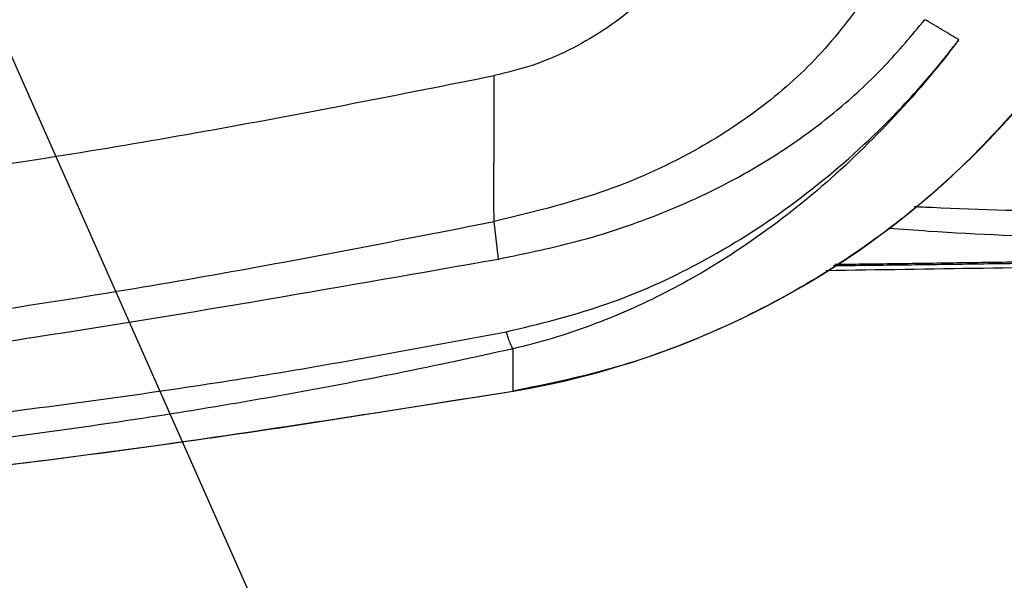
# Model space of a CAD drawing. Header units: millimetres. Extents: x 7590 to 10884, y -1862 to 419.
# Tile 12 of 83: x 8390 to 8458, y -1462 to -1423. Entities that reach past the tile are written whole.
import ezdxf

# ---------------------------------------------------------------- set-up
doc = ezdxf.new("R2010")
doc.units = ezdxf.units.MM

msp = doc.modelspace()

# ---------------------------------------------------------------- linework, layer by layer
msp.add_line((8373.376, -1389.776), (8423.864, -1503.773))
at = {"color": 7, "lineweight": 25}
msp.add_line((8423.118, -1439.41), (8422.829, -1436.785), dxfattribs=at)
msp.add_arc((8414.142, -1389.486), 60, 279.59409, 336.76809, dxfattribs=at)
for points, knots in [([(8439.847, -1412.25), (8439.777, -1412.42), (8438.977, -1414.371), (8436.66, -1417.691), (8433.465, -1421.221), (8430.459, -1423.475), (8428.047, -1424.859), (8425.497, -1425.932), (8423.716, -1426.364), (8422.829, -1426.579)], [0, 0, 0, 0, 0.023812, 0.274377, 0.519951, 0.641326, 0.761733, 0.88125, 1, 1, 1, 1]), ([(8449.148, -1420.576), (8448.051, -1422.075), (8445.856, -1425.075), (8441.639, -1428.846), (8436.477, -1432.206), (8430.165, -1435.019), (8425.339, -1436.181), (8422.829, -1436.785)], [0, 0, 0, 0, 0.17516, 0.350658, 0.531173, 0.756123, 1, 1, 1, 1]), ([(8423.118, -1439.41), (8425.082, -1439.004), (8428.975, -1438.199), (8434.588, -1436.288), (8439.452, -1434.022), (8443.573, -1431.503), (8447.01, -1428.893), (8450.17, -1425.967), (8452.001, -1423.768), (8452.916, -1422.67)], [0, 0, 0, 0, 0.172, 0.340958, 0.507595, 0.631503, 0.754704, 0.877456, 1, 1, 1, 1]), ([(8455.289, -1424.08), (8454.922, -1423.856), (8454.196, -1423.413), (8453.339, -1422.915), (8452.916, -1422.67)], [0, 0, 0, 0, 0.505863, 1, 1, 1, 1]), ([(8423.673, -1444.499), (8425.921, -1443.954), (8430.417, -1442.865), (8436.987, -1439.962), (8443.265, -1436.068), (8448.395, -1431.802), (8451.704, -1428.407), (8453.309, -1426.555), (8454.02, -1425.695), (8454.401, -1425.223), (8454.699, -1424.845), (8454.88, -1424.614), (8455.018, -1424.435), (8455.11, -1424.316), (8455.193, -1424.207), (8455.252, -1424.128), (8455.287, -1424.082)], [0, 0, 0, 0, 0.180126, 0.360252, 0.557525, 0.754894, 0.879364, 0.927366, 0.946195, 0.966449, 0.974676, 0.983776, 0.989327, 0.992312, 0.995492, 1, 1, 1, 1]), ([(8455.287, -1424.082), (8455.233, -1424.154), (8453.744, -1426.115), (8450.609, -1429.815), (8445.462, -1434.73), (8440.159, -1438.734), (8434.834, -1441.851), (8429.626, -1444.159), (8425.986, -1445.261), (8424.142, -1445.682), (8424.142, -1445.682)], [0, 0, 0, 0, 0.006949, 0.19072, 0.375059, 0.55871, 0.705744, 0.853194, 0.999998, 1, 1, 1, 1]), ([(8304.142, -1439.486), (8310.728, -1439.414), (8323.9, -1439.27), (8343.755, -1438.096), (8363.61, -1436.242), (8383.428, -1433.667), (8403.186, -1430.487), (8416.281, -1427.882), (8422.829, -1426.579)], [0, 0, 0, 0, 0.166569, 0.333177, 0.499824, 0.666511, 0.833236, 1, 1, 1, 1]), ([(8422.829, -1436.785), (8422.823, -1436.647), (8422.811, -1436.371), (8422.806, -1435.029), (8422.81, -1432.9), (8422.82, -1430.404), (8422.827, -1428.262), (8422.828, -1427.14), (8422.829, -1426.579)], [0, 0, 0, 0, 0.124697, 0.249739, 0.499619, 0.74972, 0.874916, 1, 1, 1, 1]), ([(8459.968, -1428.216), (8458.398, -1429.951), (8455.258, -1433.422), (8449.818, -1437.886), (8443.936, -1441.729), (8437.633, -1444.835), (8431.021, -1447.244), (8426.434, -1448.179), (8424.142, -1448.647)], [0, 0, 0, 0, 0.166622, 0.333387, 0.5, 0.666625, 0.833384, 1, 1, 1, 1]), ([(8304.142, -1449.486), (8310.755, -1449.414), (8323.967, -1449.272), (8343.864, -1448.113), (8363.724, -1446.287), (8383.52, -1443.755), (8403.236, -1440.631), (8416.299, -1438.067), (8422.829, -1436.785)], [0, 0, 0, 0, 0.167375, 0.334359, 0.501037, 0.667484, 0.833779, 1, 1, 1, 1]), ([(8272.788, -1450.843), (8279.361, -1451.036), (8292.339, -1451.417), (8311.728, -1451.601), (8330.752, -1451.076), (8350.236, -1449.835), (8370.244, -1447.815), (8394.789, -1444.397), (8412.36, -1441.304), (8423.118, -1439.41)], [0, 0, 0, 0, 0.131513, 0.259625, 0.385244, 0.50913, 0.646641, 0.783666, 1, 1, 1, 1]), ([(8727.516, -1455.423), (8724, -1454.719), (8716.966, -1453.312), (8706.533, -1450.684), (8694.233, -1448.15), (8680.015, -1446.183), (8662.149, -1444.225), (8642.405, -1442.617), (8620.803, -1441.355), (8591.829, -1440.163), (8555.479, -1439.354), (8511.731, -1439.151), (8475.252, -1439.792), (8453.344, -1440.117), (8446.035, -1440.225)], [0, 0, 0, 0, 0.038053, 0.07613, 0.114178, 0.171286, 0.228404, 0.304953, 0.381515, 0.458075, 0.612749, 0.767428, 0.922413, 1, 1, 1, 1]), ([(8201.756, -1454.342), (8201.743, -1454.34), (8201.677, -1454.33), (8201.585, -1454.272), (8201.921, -1454.15), (8202.952, -1453.997), (8204.815, -1453.888), (8206.928, -1453.822), (8208.91, -1453.798), (8211.301, -1453.8), (8214.039, -1453.827), (8217.038, -1453.876), (8221.345, -1453.966), (8227.192, -1454.118), (8234.694, -1454.336), (8242.523, -1454.567), (8250.665, -1454.794), (8261.016, -1455.052), (8271.474, -1455.241), (8281.976, -1455.366), (8293.187, -1455.452), (8307.276, -1455.408), (8324.249, -1455.046), (8341.268, -1454.338), (8358.102, -1453.258), (8374.705, -1451.783), (8391.078, -1449.87), (8407.422, -1447.537), (8418.256, -1445.511), (8423.673, -1444.499)], [0, 0, 0, 0, 0.007434, 0.039279, 0.071185, 0.104202, 0.137691, 0.153765, 0.169838, 0.186508, 0.203179, 0.219228, 0.235279, 0.268013, 0.299582, 0.331167, 0.363463, 0.395767, 0.45071, 0.481779, 0.512904, 0.574654, 0.636417, 0.698466, 0.760516, 0.820282, 0.880048, 0.940026, 1, 1, 1, 1]), ([(8424.142, -1445.682), (8424.088, -1445.605), (8423.981, -1445.451), (8423.776, -1444.816), (8423.673, -1444.499)], [0, 0, 0, 0, 0.500032, 1, 1, 1, 1]), ([(8424.142, -1445.682), (8424.142, -1445.682), (8418.769, -1446.898), (8407.953, -1449.069), (8391.597, -1451.627), (8375.151, -1453.573), (8358.507, -1455.011), (8341.681, -1455.999), (8324.692, -1456.558), (8307.726, -1456.733), (8293.649, -1456.594), (8282.464, -1456.342), (8274.208, -1456.11), (8266.082, -1455.846), (8256.676, -1455.501), (8246.716, -1455.103), (8236.625, -1454.692), (8229.003, -1454.397), (8223.136, -1454.192), (8218.661, -1454.056), (8214.563, -1453.955), (8210.994, -1453.903), (8208.02, -1453.896), (8205.728, -1453.938), (8204.059, -1454.008), (8202.873, -1454.089), (8202.175, -1454.181), (8201.798, -1454.261), (8201.698, -1454.309), (8201.706, -1454.333), (8201.739, -1454.339), (8201.756, -1454.342)], [0, 0, 0, 0, 0, 0.060352, 0.120752, 0.181177, 0.241561, 0.303599, 0.36567, 0.427719, 0.489726, 0.520606, 0.551482, 0.581735, 0.611986, 0.65833, 0.696903, 0.732797, 0.754205, 0.775646, 0.797022, 0.818649, 0.84036, 0.861981, 0.884172, 0.906364, 0.928518, 0.952752, 0.97699, 0.988554, 1, 1, 1, 1]), ([(8424.142, -1448.647), (8424.142, -1448.628), (8424.142, -1448.59), (8424.142, -1448.275), (8424.142, -1447.732), (8424.142, -1446.933), (8424.142, -1446.092), (8424.142, -1445.682)], [0, 0, 0, 0, 0.202734, 0.39806, 0.586005, 0.798078, 1, 1, 1, 1]), ([(8175.978, -1451.088), (8177.752, -1451.351), (8188.261, -1452.905), (8207.601, -1455.055), (8233.036, -1457.357), (8257.585, -1458.801), (8281.242, -1459.535), (8304.936, -1459.57), (8321.888, -1459.088), (8335.496, -1458.463), (8350.338, -1457.619), (8373.143, -1455.698), (8399.285, -1452.622), (8416.236, -1449.911), (8424.142, -1448.647)], [0, 0, 0, 0, 0.021597, 0.127906, 0.234213, 0.329084, 0.423954, 0.519145, 0.614336, 0.628102, 0.68317, 0.79332, 0.903608, 1, 1, 1, 1]), ([(8201.756, -1454.342), (8210.987, -1455.274), (8229.303, -1457.124), (8256.959, -1458.807), (8284.579, -1459.628), (8312.434, -1459.479), (8340.3, -1458.35), (8368.289, -1456.183), (8396.258, -1453.063), (8414.838, -1450.12), (8424.142, -1448.647)], [0, 0, 0, 0, 0.124709, 0.24745, 0.372354, 0.496088, 0.621822, 0.747159, 0.873388, 1, 1, 1, 1])]:
    msp.add_open_spline(points, degree=3, knots=knots, dxfattribs=at)
at = {"color": 8, "lineweight": 25}
for points, knots in [([(8474.111, -1436.144), (8470.654, -1436.159), (8463.753, -1436.188), (8456.423, -1435.945), (8452.591, -1435.781), (8452.173, -1435.763)], [0, 0, 0, 0, 0.472179, 0.942412, 1, 1, 1, 1]), ([(8450.381, -1437.252), (8451.311, -1437.32), (8455.698, -1437.64), (8463.637, -1437.97), (8470.639, -1437.947), (8474.142, -1437.936)], [0, 0, 0, 0, 0.118526, 0.559109, 1, 1, 1, 1]), ([(8473.125, -1439.413), (8471.345, -1439.441), (8467.772, -1439.498), (8462.637, -1439.577), (8457.753, -1439.651), (8453.125, -1439.717), (8449.401, -1439.767), (8447.289, -1439.79), (8446.634, -1439.797)], [0, 0, 0, 0, 0.193996, 0.389608, 0.564464, 0.739318, 0.919239, 1, 1, 1, 1]), ([(8446.536, -1439.868), (8447.04, -1439.863), (8448.982, -1439.843), (8452.592, -1439.797), (8457.333, -1439.734), (8462.378, -1439.661), (8467.653, -1439.582), (8471.296, -1439.526), (8473.125, -1439.498)], [0, 0, 0, 0, 0.062151, 0.23945, 0.421914, 0.604378, 0.801329, 1, 1, 1, 1])]:
    msp.add_open_spline(points, degree=3, knots=knots, dxfattribs=at)

doc.saveas('drawing.dxf')
